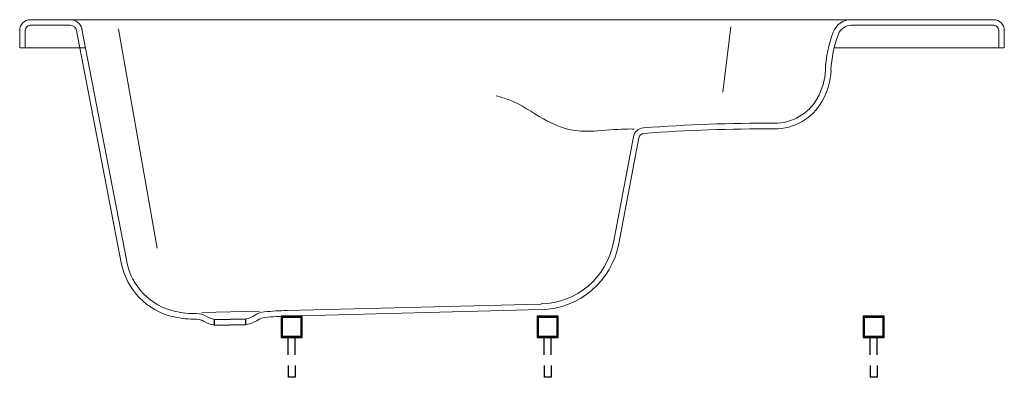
# Model space of a CAD drawing. Header units: millimetres. Extents: x 0 to 1.4, y -0.47 to 0.04.
import ezdxf

# ---------------------------------------------------------------- set-up
doc = ezdxf.new("R2010")
doc.units = ezdxf.units.MM
doc.layers.add('BLOCKS', color=3, linetype='Continuous')

# ---------------------------------------------------------------- blocks, each defined once
blk = doc.blocks.new('NIVELADOR-1')
at = {"layer": 'BLOCKS'}
for p, q in [((9.7, 45), (9.7, 70)), ((19.7, 45), (19.7, 70)), ((9.7, 30), (9.7, 13.1)), ((19.7, 30), (19.7, 13.1)), ((19.7, 13.1), (9.7, 13.1))]:
    blk.add_line(p, q, dxfattribs=at)
for points in [[(-0.3, 100), (-0.3, 70), (29.7, 70), (29.7, 100)], [(1.2, 98.5), (1.2, 71.5), (28.2, 71.5), (28.2, 98.5)]]:
    blk.add_lwpolyline(points, close=True, dxfattribs=at)

msp = doc.modelspace()

# ---------------------------------------------------------------- linework, layer by layer
at = {"layer": 'BLOCKS', "lineweight": 0}
for p, q in [((0.015, 0.04), (1.387, 0.04)), ((0.015, 0.032), (0.0722, 0.032)), ((1.0011, -0.0634), (1.0124, 0.0298)), ((1.1839, 0.032), (1.387, 0.032)), ((0, 0.025), (0, 0)), ((0.008, 0.025), (0.008, 0)), ((0.0809, 0.0248), (0.1447, -0.3061)), ((0.0887, 0.0263), (0.1525, -0.3045)), ((0.1407, 0.0264), (0.1956, -0.2853)), ((1.394, 0.025), (1.394, 0)), ((1.402, 0.025), (1.402, 0)), ((0, 0), (0.0938, 0)), ((1.1598, 0), (1.402, 0)), ((0.8738, -0.1268), (0.8453, -0.2772)), ((0.8817, -0.1283), (0.8532, -0.2787)), ((0.3414, -0.375), (0.2595, -0.3771)), ((0.7423, -0.3648), (0.381, -0.374)), ((0.7425, -0.3728), (0.3812, -0.382))]:
    msp.add_line(p, q, dxfattribs=at)
at = {"layer": 'BLOCKS'}
for p, q in [((0.2776, -0.3867), (0.3219, -0.3861)), ((0.2776, -0.3948), (0.2776, -0.3867)), ((0.3219, -0.3942), (0.3219, -0.3861)), ((0.2776, -0.3948), (0.3219, -0.3942))]:
    msp.add_line(p, q, dxfattribs=at)
at = {"layer": 'BLOCKS', "lineweight": 0}
for centre, radius, start, end in [((0.015, 0.025), 0.015, 90, 180), ((0.015, 0.025), 0.007, 90, 180), ((0.0722, 0.0231), 0.0169, 10.9148, 90), ((0.0722, 0.0231), 0.00888, 10.9148, 90), ((1.1839, 0.0127), 0.0273, 90, 159.4651), ((1.1839, 0.0127), 0.0193, 90, 159.4651), ((1.387, 0.025), 0.015, 0, 90), ((1.387, 0.025), 0.007, 0, 90), ((1.3237, -0.0397), 0.1767, 159.4651, 177.4013), ((1.3237, -0.0397), 0.1687, 159.4651, 177.4013), ((1.0571, -0.0276), 0.0903, 330.5896, 357.4013), ((1.0571, -0.0276), 0.0983, 330.5896, 357.4013), ((1.0749, -0.0376), 0.0699, 269.7051, 330.5896), ((1.0749, -0.0376), 0.0779, 269.7051, 330.5896), ((1.0626, -2.4179), 2.3105, 89.7051, 94.3317), ((0.8893, -0.1298), 0.0158, 94.3317, 169.2606), ((0.8893, -0.1298), 0.00775, 94.3317, 169.2606), ((1.0626, -2.4179), 2.3025, 89.7051, 94.3317), ((0.7396, -0.2572), 0.1076, 271.4634, 349.2606), ((0.7396, -0.2572), 0.1156, 271.4634, 349.2606), ((0.241, -0.2875), 0.0981, 190.9148, 257.5478), ((0.241, -0.2875), 0.0901, 190.9148, 257.5478), ((0.2501, -0.2461), 0.1324, 257.5478, 270.7629), ((0.2522, -0.405), 0.0265, 58.4585, 90.7629), ((0.3508, -0.4035), 0.0277, 95.1527, 124.5228), ((0.394, -0.8823), 0.5084, 91.4634, 95.1527), ((0.2501, -0.2461), 0.1404, 257.5478, 270.7629), ((0.2522, -0.405), 0.0185, 58.4585, 90.7629), ((0.2827, -0.3553), 0.0398, 238.4585, 262.545), ((0.2827, -0.3553), 0.0318, 238.4585, 260.656), ((0.3156, -0.3524), 0.0343, 280.5387, 304.5228), ((0.3156, -0.3524), 0.0423, 278.5305, 304.5228), ((0.3508, -0.4035), 0.0197, 95.1527, 124.5228), ((0.394, -0.8823), 0.5004, 91.4634, 95.1527)]:
    msp.add_arc(centre, radius, start, end, dxfattribs=at)
msp.add_open_spline([(0.6786, -0.0683), (0.685, -0.0701), (0.7091, -0.077), (0.7417, -0.1009), (0.7824, -0.1191), (0.8229, -0.1189), (0.8518, -0.1156), (0.8709, -0.1156), (0.875, -0.1157)], degree=3, knots=[0, 0, 0, 0, 19.640057, 75.031511, 120.099093, 150.173619, 195.060581, 207.402646, 207.402646, 207.402646, 207.402646], dxfattribs=at)

# ---------------------------------------------------------------- block references
at = {"layer": 'BLOCKS', "xscale": 0.001, "yscale": 0.001, "zscale": 0.001}
for p in [(0.3726, -0.4823), (0.7372, -0.4823), (1.2013, -0.4823)]:
    msp.add_blockref('NIVELADOR-1', p, dxfattribs=at)

doc.saveas('drawing.dxf')
